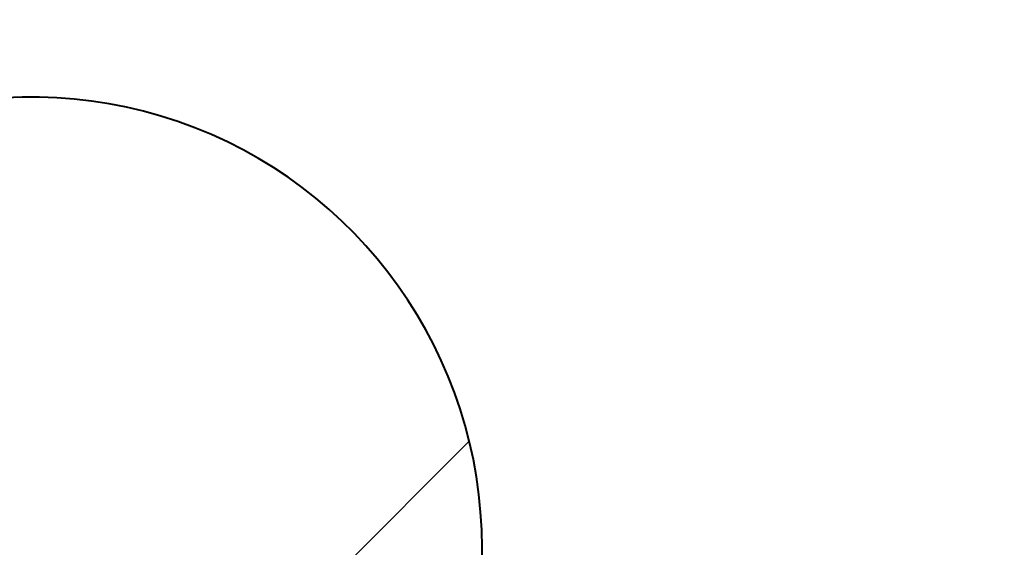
# Model space of a CAD drawing. Header units: metres. Extents: x -138 to 797, y -50 to 519.
# Tile 214 of 256: x 76.958 to 78.324, y 368.965 to 369.697. Entities that reach past the tile are written whole.
import ezdxf
from ezdxf.enums import TextEntityAlignment as Align

# ---------------------------------------------------------------- set-up
doc = ezdxf.new("R2010")
doc.units = ezdxf.units.M
doc.header["$MEASUREMENT"] = 0
for name, color, linetype, lineweight in [('B_ANNO_TEXT', 7, 'Continuous', 18), ('B_DETAIL', 7, 'Continuous', 18), ('B_DETAIL_OBJ', 7, 'Continuous', 40)]:
    doc.layers.add(name, color=color, linetype=linetype, lineweight=lineweight)
doc.styles.add('Annotative', font='calibri.ttf', dxfattribs={"height": 0.0625})

# ---------------------------------------------------------------- blocks, each defined once
blk = doc.blocks.new('*U5621')
at = {"layer": 'B_DETAIL'}
h = blk.add_hatch(dxfattribs=at)
h.set_pattern_fill('ANSI32', color=256, scale=4.592338)
h.set_pattern_definition([(45, (238.645, 47.9562), (-1.217727, 1.217727), []), (45, (239.4569, 47.9562), (-1.217727, 1.217727), [])])
h.paths.add_polyline_path([(190.4285, 106.5058), (186.6168, 106.5058), (186.6168, 100.6626), (190.4285, 100.6626), (190.4278, 102.1262, 0.713325), (189.3095, 102.51), (189.1773, 102.1256, -1), (187.9685, 102.5411), (188.7402, 104.786, -0.901732), (189.9787, 104.4988), (190.9747, 104.4988), (191.1525, 104.683), (191.1525, 105.7754)])
at = {"layer": 'B_DETAIL_OBJ', "flags": 128}
blk.add_lwpolyline([(186.6168, 106.5058), (186.6168, 100.6626), (190.4285, 100.6626), (190.4278, 102.1256, 0.713683), (189.3095, 102.51)], format="xyb", dxfattribs=at)
at = {"layer": 'B_ANNO_TEXT', "style": 'Annotative'}
blk.add_attdef('DIM8', text='', height=1.5, dxfattribs=at).set_placement((182.277, 126.1044), align=Align.MIDDLE_CENTER)
blk.add_attdef('DIM10', text='', height=1.5, rotation=300, dxfattribs=at).set_placement((32.2459, 105.4056), align=Align.MIDDLE_CENTER)

msp = doc.modelspace()

# ---------------------------------------------------------------- block references
msp.add_blockref('*U5621', (-112.8286, 266.8387))

doc.saveas('drawing.dxf')
